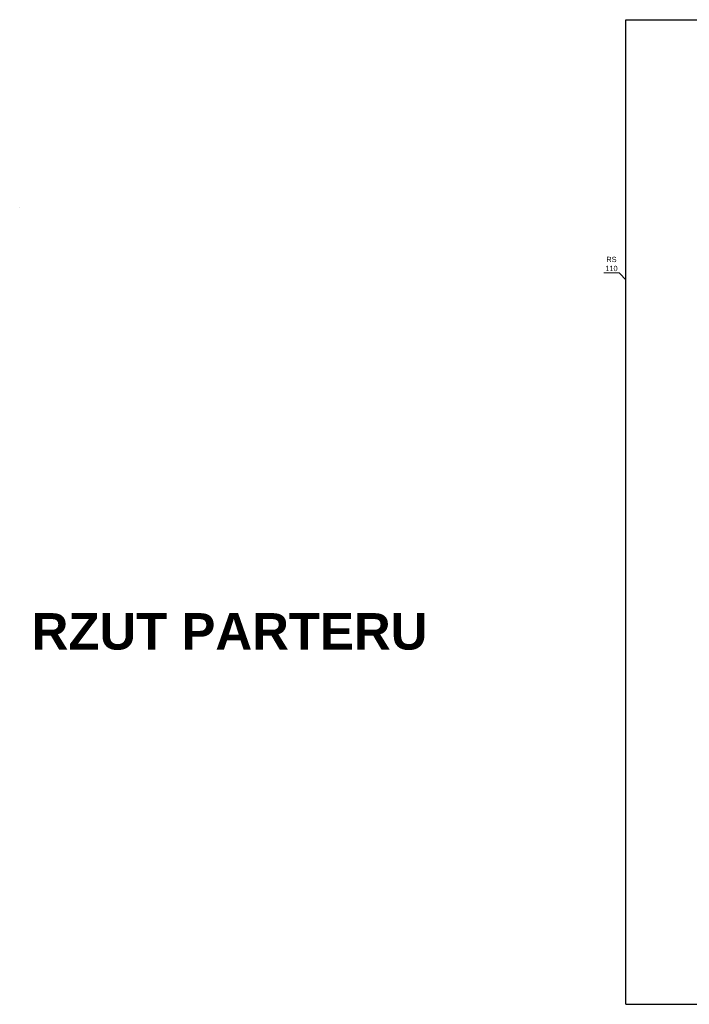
# Model space of a CAD drawing. Extents: x -220312 to -8310, y -91840 to 81907.
# Tile 80 of 128: x -157404 to -137187, y -18591 to 11109. Entities that reach past the tile are written whole.
import ezdxf

# ---------------------------------------------------------------- set-up
doc = ezdxf.new("R2010")
doc.units = 0
doc.header["$MEASUREMENT"] = 0
doc.set_wipeout_variables(frame=1)
doc.layers.add('#kan_san-op', color=34, linetype='Continuous')
doc.layers.add('srednice', color=3, linetype='Continuous')
for name, color, linetype, lineweight in [('#ks', 34, 'Continuous', 30), ('ARCH TABELA_Nr_Pióra__1', 7, 'Continuous', 25), ('INWENT RURY SPUSTOWE_Nr_Pióra__21', 7, 'Continuous', 9), ('INWENT. OKNA_Nr_Pióra__5', 7, 'Continuous', 13), ('INWENT.ŚCIANY_Nr_Pióra__1', 7, 'Continuous', 25), ('PODKŁAD', 252, 'Continuous', 35), ('RAMKA', 255, 'Continuous', 35)]:
    doc.layers.add(name, color=color, linetype=linetype, lineweight=lineweight)
doc.styles.add('GENERATED_STYLE_11', font='arialbd.ttf')
doc.styles.add('GENERATED_STYLE_6', font='txt')

# ---------------------------------------------------------------- blocks, each defined once
blk = doc.blocks.new('parter')
at = {"layer": 'INWENT RURY SPUSTOWE_Nr_Pióra__21', "color": 252, "linetype": 'Continuous'}
for p, q in [((-201440, 3476), (-200978, 3476)), ((-200978, 3476), (-200322, 2790)), ((-200442, 2790), (-200202, 2790)), ((-200322, 2670), (-200322, 2910))]:
    blk.add_line(p, q, dxfattribs=at)
blk.add_circle((-200322, 2790), 55, dxfattribs=at)
at = {"layer": 'INWENT. OKNA_Nr_Pióra__5', "color": 252, "linetype": 'Continuous'}
for p, q in [((-200472, 235), (-200472, 1955)), ((-200332, 205), (-200332, 1985)), ((-200257, 1905), (-200332, 1905)), ((-200295, 285), (-200295, 1905)), ((-200257, 205), (-200257, 1985)), ((-200052, 205), (-200052, 1985)), ((-200257, 285), (-200332, 285)), ((-200472, -2975), (-200472, -1255)), ((-200332, -3005), (-200332, -1225)), ((-200257, -1305), (-200332, -1305)), ((-200295, -2925), (-200295, -1305)), ((-200257, -3005), (-200257, -1225)), ((-200052, -3005), (-200052, -1225)), ((-200257, -2925), (-200332, -2925))]:
    blk.add_line(p, q, dxfattribs=at)
at = {"layer": 'INWENT.ŚCIANY_Nr_Pióra__1', "color": 252, "linetype": 'Continuous'}
for p, q in [((-200472, 1955), (-200472, 2705)), ((-200472, 2705), (-197562, 2705)), ((-197592, 2285), (-200052, 2285)), ((-200052, 2285), (-200052, 1985)), ((-200332, 1955), (-200472, 1955)), ((-200332, 1955), (-200332, 1985)), ((-200052, 1985), (-200332, 1985)), ((-200332, 235), (-200472, 235)), ((-200472, 235), (-200472, -1255)), ((-200332, 235), (-200332, 205)), ((-200052, 205), (-200332, 205)), ((-200052, -1225), (-200052, 205)), ((-200332, -1255), (-200472, -1255)), ((-200052, -1225), (-200332, -1225)), ((-200332, -1255), (-200332, -1225)), ((-200332, -2975), (-200472, -2975)), ((-200472, -2975), (-200472, -3725)), ((-200332, -2975), (-200332, -3005)), ((-200052, -3005), (-200332, -3005)), ((-200052, -3005), (-200052, -3305)), ((-200052, -3305), (-196902, -3305)), ((-200472, -3725), (-197252, -3725))]:
    blk.add_line(p, q, dxfattribs=at)
at = {"layer": 'ARCH TABELA_Nr_Pióra__1', "color": 252, "linetype": 'Continuous', "insert": (-218714, -6791), "char_height": 1100, "attachment_point": 1, "style": 'GENERATED_STYLE_11'}
blk.add_mtext('{RZUT PARTERU}', dxfattribs=at)
at = {"layer": 'INWENT RURY SPUSTOWE_Nr_Pióra__21', "color": 252, "linetype": 'Continuous', "insert": (-201209, 3956), "char_height": 160, "width": 462.76, "attachment_point": 2, "line_spacing_factor": 1.015474, "style": 'GENERATED_STYLE_6'}
blk.add_mtext('{RS 110}', dxfattribs=at)
blk = doc.blocks.new('A$C382C6C0C')
at = {"layer": '#ks', "color": 7, "lineweight": -3}
for p, q in [((-248.5, -2909), (-248.5, 61)), ((-248.5, 61), (3951.5, 61)), ((3951.5, -2909), (3951.5, 61)), ((0, -2848), (0, 0)), ((0, 0), (3890.5, 0)), ((3890.5, -2848), (3890.5, 0)), ((0, -2848), (3890.5, -2848)), ((-248.5, -2909), (3951.5, -2909))]:
    blk.add_line(p, q, dxfattribs=at)
blk = doc.blocks.new('A$C689C700D')
at = {"layer": '#ks', "color": 1, "lineweight": 35, "xscale": 10, "yscale": 10, "zscale": 10}
blk.add_blockref('A$C382C6C0C', (-37653, 28364), dxfattribs=at)

msp = doc.modelspace()

# ---------------------------------------------------------------- linework, layer by layer
at = {"layer": 'srednice', "color": 1}
msp.add_line((-157404, 5438), (-157404, 5438), dxfattribs=at)

# ---------------------------------------------------------------- block references
at = {"layer": 'PODKŁAD'}
msp.add_blockref('parter', (61671, 0), dxfattribs=at)

# ---------------------------------------------------------------- next in the draw order: wipeouts: each hides what was drawn before it
at = {"ltscale": 10}
msp.add_wipeout([(-139100, 11109), (-136615, 10499), (-136615, -17981), (-97710, -17981), (-97100, -18591), (-139100, -18591)], dxfattribs=at).dxf.layer = '#kan_san-op'

# ---------------------------------------------------------------- next in the draw order: wipeouts: each hides what was drawn before it
msp.add_wipeout([(-139100, 11109), (-136615, 10499), (-97710, 10499), (-97100, 11109)], dxfattribs=at).dxf.layer = '#kan_san-op'

# ---------------------------------------------------------------- next in the draw order: block references
at = {"layer": 'RAMKA'}
msp.add_blockref('A$C689C700D', (-98962, -17865), dxfattribs=at)

doc.saveas('drawing.dxf')
